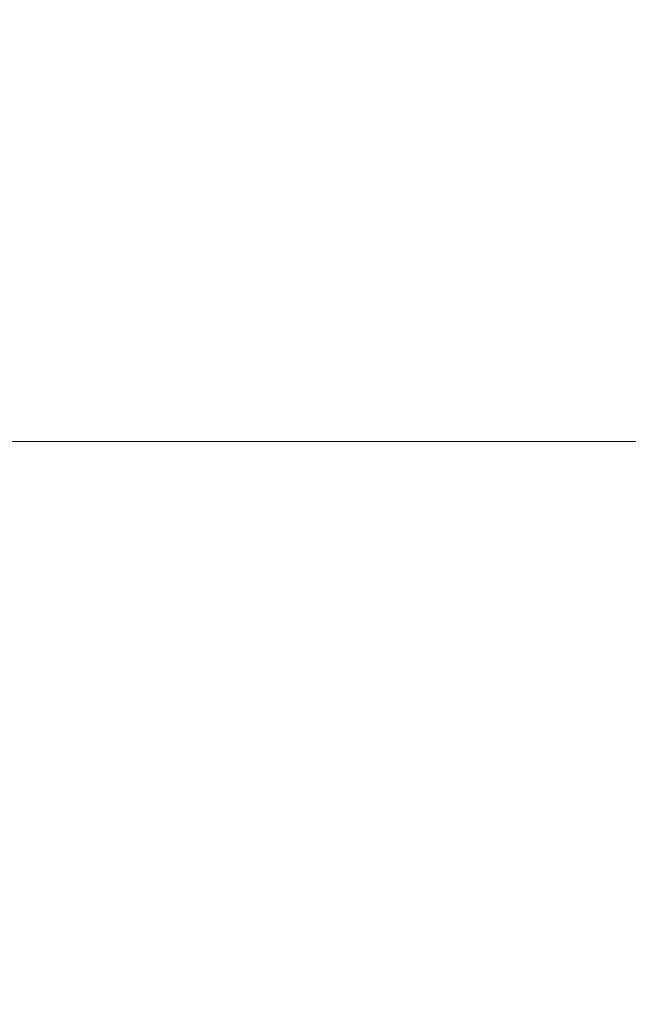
# Model space of a CAD drawing. Header units: inches. Extents: x -263 to 530, y -1 to 602.
# Tile 225 of 256: x -197.88 to -197.756, y 183.385 to 183.586. Entities that reach past the tile are written whole.
import ezdxf

# ---------------------------------------------------------------- set-up
doc = ezdxf.new("R2010")
doc.units = ezdxf.units.IN
doc.header["$MEASUREMENT"] = 0
doc.layers.add('A-DOOR', color=31, linetype='Continuous', lineweight=13)
doc.layers.add('A-WALL', color=113, linetype='Continuous', lineweight=13)

# ---------------------------------------------------------------- blocks, each defined once
blk = doc.blocks.new('Door_3 - 9_-4_ X 7_-10_-1696224-_3D_')
at = {"layer": 'A-DOOR'}
mesh = blk.add_polyface(dxfattribs=at)
corners = [(-58, 1.25, 96), (-58, 1.75, 96), (-58, 1.75), (-58, 1.25)]
mesh.append_faces([[corners[k] for k in face] for face in [(0, 1, 2, 3)]])
mesh = blk.add_polyface(dxfattribs=at)
corners = [(-58, 1.25), (-58, 1.75), (-56, 1.75), (-56, 1.25)]
mesh.append_faces([[corners[k] for k in face] for face in [(0, 1, 2, 3)]])
mesh = blk.add_polyface(dxfattribs=at)
corners = [(58, 1.25, 96), (58, 1.75, 96), (-58, 1.75, 96), (-58, 1.25, 96)]
mesh.append_faces([[corners[k] for k in face] for face in [(0, 1, 2, 3)]])

msp = doc.modelspace()

# ---------------------------------------------------------------- block references
at = {"layer": 'A-DOOR', "rotation": 89.99999999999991}
msp.add_blockref('Door_3 - 9_-4_ X 7_-10_-1696224-_3D_', (-196.25, 241.5, 128), dxfattribs=at)

# ---------------------------------------------------------------- meshes
at = {"layer": 'A-WALL'}
mesh = msp.add_polyface(dxfattribs=at)
corners = [(-197.50001, 135, 128), (-198, 135, 128), (-198, 183.5, 128), (-197.50001, 183.5, 128)]
mesh.append_faces([[corners[k] for k in face] for face in [(0, 1, 2, 3)]])
mesh = msp.add_polyface(dxfattribs=at)
corners = [(-197.50001, 183.5, 128), (-198, 183.5, 128), (-198, 183.5, 133), (-197.50001, 183.5, 133)]
mesh.append_faces([[corners[k] for k in face] for face in [(0, 1, 2, 3)]])
mesh = msp.add_polyface(dxfattribs=at)
corners = [(-197.50001, 183.5, 133), (-198, 183.5, 133), (-198, 135, 133), (-197.50001, 135, 133)]
mesh.append_faces([[corners[k] for k in face] for face in [(0, 1, 2, 3)]])

doc.saveas('drawing.dxf')
